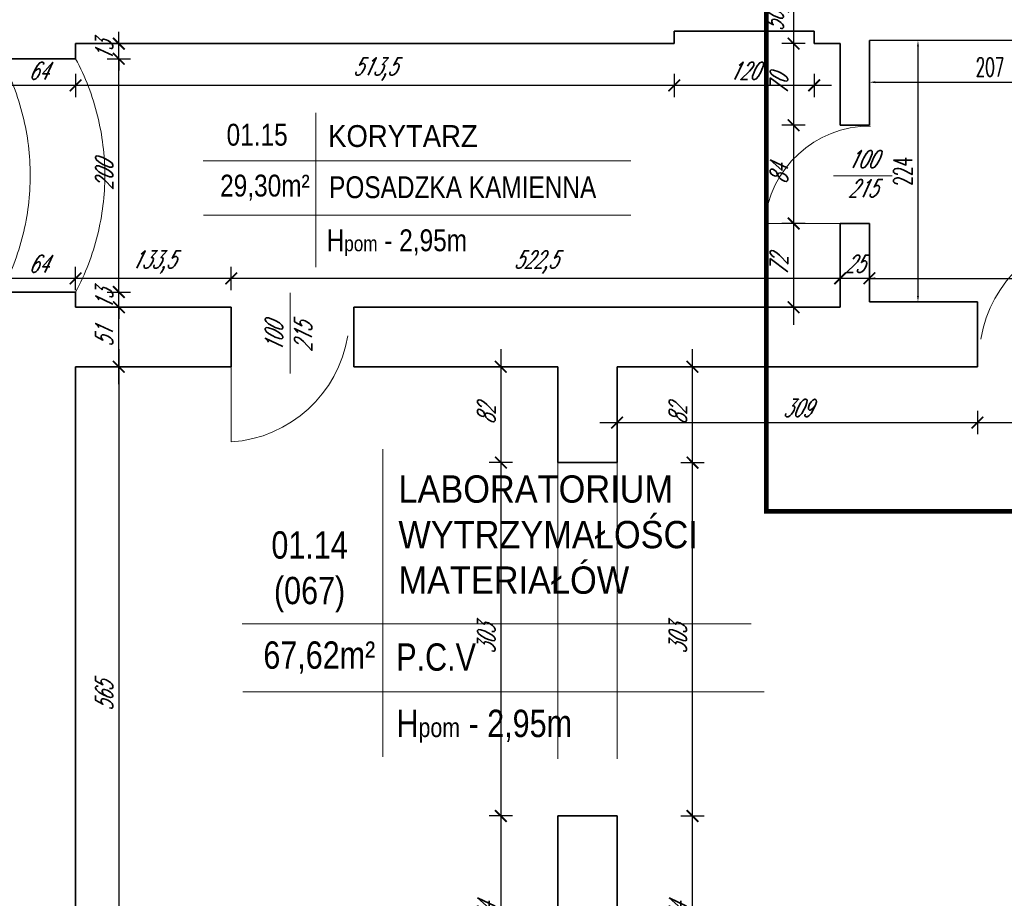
# Model space of a CAD drawing. Header units: millimetres. Extents: x 402 to 79005, y -7782 to 89952.
# Tile 227 of 256: x 25150 to 25995, y 35953 to 36707. Entities that reach past the tile are written whole.
import ezdxf

# ---------------------------------------------------------------- set-up
doc = ezdxf.new("R2010")
doc.units = ezdxf.units.MM
doc.header["$LTSCALE"] = 10
doc.linetypes.add('DASHED', pattern=[19.05, 12.7, -6.35])
doc.layers.get('0').update_dxf_attribs({"lineweight": 0})
doc.layers.get('Defpoints').update_dxf_attribs({"color": 253})
for name, color, linetype, lineweight in [('01 parter - ściany', 253, 'Continuous', 35), ('03_drzwi', 253, 'Continuous', 15), ('04-2_nad', 253, 'DASHED', 5), ('05-01_wymiary', 253, 'Continuous', 5), ('05-03_opis', 253, 'Continuous', 5), ('0_A_GRANICA OPRACOWANIA', 1, 'Continuous', 0), ('0_A_WYMIAROWANIE', 1, 'Continuous', 5), ('0_A_ŚCIANY ', 253, 'Continuous', 30)]:
    doc.layers.add(name, color=color, linetype=linetype, lineweight=lineweight)
doc.styles.add('ariel', font='ARIAL.TTF', dxfattribs={"width": 0.8})
doc.styles.add('ariel_wym', font='simplex.shx', dxfattribs={"width": 0.65, "oblique": 25})
doc.styles.add('SIMPLEXD', font='simplex.shx', dxfattribs={"width": 0.6})
doc.dimstyles.new('1-100', dxfattribs={"dimtxt": 16, "dimasz": 5, "dimexe": 0, "dimexo": 0, "dimgap": 5, "dimtad": 1, "dimdec": 1, "dimtxsty": 'SIMPLEXD', "dimcen": 5, "dimclrt": 256, "dimadec": 0, "dimazin": 0, "dimtfac": 1, "dimtdec": 0, "dimtix": 1, "dimtmove": 1, "dimatfit": 3, "dimldrblk": 'LP', "dimfxl": 0, "dimarcsym": 0})
doc.dimstyles.new('ariel 50 wnętrze', dxfattribs={"dimtxt": 15, "dimasz": 10, "dimexe": 10, "dimexo": 0, "dimgap": 5, "dimtad": 1, "dimdec": 1, "dimrnd": 0.5, "dimtxsty": 'ariel_wym', "dimblk": 'ARCHTICK', "dimcen": 2.5, "dimdle": 15, "dimazin": 0, "dimtfac": 1, "dimtdec": 1, "dimtix": 1, "dimtmove": 0, "dimatfit": 3, "dimldrblk": 'DOT', "dimfxl": 0, "dimarcsym": 0})

# ---------------------------------------------------------------- blocks, each defined once
blk = doc.blocks.new('_ArchTick')
at = {"color": 0, "linetype": 'ByBlock', "const_width": 0.15}
blk.add_lwpolyline([(-0.5, -0.5), (0.5, 0.5)], dxfattribs=at)
blk = doc.blocks.new('*D253')
at = {"layer": '05-01_wymiary', "color": 0, "lineweight": -2}
for p, q in [((25854.15, 36474.79), (25854.15, 36494.79)), ((25879.15, 36474.79), (25879.15, 36494.79)), ((25854.15, 36484.79), (25844.15, 36484.79)), ((25879.15, 36484.79), (25854.15, 36484.79)), ((25879.15, 36484.79), (25889.15, 36484.79))]:
    blk.add_line(p, q, dxfattribs=at)
at = {"layer": 'Defpoints', "color": 0, "lineweight": 0}
for p in [(25854.15, 36484.79), (25879.15, 36464.62), (25854.15, 36460.05)]:
    blk.add_point(p, dxfattribs=at)
at = {"layer": '05-01_wymiary', "color": 0, "lineweight": -2, "xscale": 10, "yscale": 10, "zscale": 10}
blk.add_blockref('_ArchTick', (25854.15, 36484.79), dxfattribs=at)
at = {"layer": '05-01_wymiary', "color": 0, "lineweight": -2, "xscale": 10, "yscale": 10, "zscale": 10, "rotation": 180}
blk.add_blockref('_ArchTick', (25879.15, 36484.79), dxfattribs=at)
at = {"layer": '05-01_wymiary', "color": 0, "insert": (25866.65, 36497.29), "char_height": 15, "attachment_point": 5, "style": 'ariel_wym'}
blk.add_mtext('25', dxfattribs=at)
blk = doc.blocks.new('_Dot')
at = {"color": 0, "linetype": 'ByBlock', "lineweight": -2}
blk.add_line((-0.5, 0), (-1, 0), dxfattribs=at)
at = {"color": 0, "linetype": 'ByBlock', "const_width": 0.5}
blk.add_lwpolyline([(-0.25, 0, 1), (0.25, 0, 1)], format="xyb", close=True, dxfattribs=at)
blk = doc.blocks.new('*D254')
at = {"layer": '05-01_wymiary', "color": 0, "lineweight": -2}
for p, q in [((25331.83, 36474.79), (25331.83, 36494.79)), ((25854.15, 36474.79), (25854.15, 36494.79)), ((25869.15, 36484.79), (25316.83, 36484.79))]:
    blk.add_line(p, q, dxfattribs=at)
at = {"layer": 'Defpoints', "color": 0, "lineweight": 0}
for p in [(25331.83, 36484.79), (25331.83, 36460.05), (25854.15, 36460.05)]:
    blk.add_point(p, dxfattribs=at)
at = {"layer": '05-01_wymiary', "color": 0, "lineweight": -2, "xscale": 10, "yscale": 10, "zscale": 10, "rotation": 180}
blk.add_blockref('_ArchTick', (25331.83, 36484.79), dxfattribs=at)
at = {"layer": '05-01_wymiary', "color": 0, "lineweight": -2, "xscale": 10, "yscale": 10, "zscale": 10}
blk.add_blockref('_ArchTick', (25854.15, 36484.79), dxfattribs=at)
at = {"layer": '05-01_wymiary', "color": 0, "insert": (25592.99, 36498.72), "char_height": 15, "attachment_point": 5, "style": 'ariel_wym'}
blk.add_mtext('522,5', dxfattribs=at)
blk = doc.blocks.new('*D255')
at = {"layer": '05-01_wymiary', "color": 0, "lineweight": -2}
for p, q in [((25198.33, 36474.79), (25198.33, 36494.79)), ((25331.83, 36474.79), (25331.83, 36494.79)), ((25346.83, 36484.79), (25183.33, 36484.79))]:
    blk.add_line(p, q, dxfattribs=at)
at = {"layer": 'Defpoints', "color": 0}
for p in [(25198.33, 36484.79), (25198.33, 36460.05), (25331.83, 36460.05)]:
    blk.add_point(p, dxfattribs=at)
at = {"layer": '05-01_wymiary', "color": 0, "lineweight": -2, "xscale": 10, "yscale": 10, "zscale": 10, "rotation": 180}
blk.add_blockref('_ArchTick', (25198.33, 36484.79), dxfattribs=at)
at = {"layer": '05-01_wymiary', "color": 0, "lineweight": -2, "xscale": 10, "yscale": 10, "zscale": 10}
blk.add_blockref('_ArchTick', (25331.83, 36484.79), dxfattribs=at)
at = {"layer": '05-01_wymiary', "color": 0, "insert": (25265.08, 36498.72), "char_height": 15, "attachment_point": 5, "style": 'ariel_wym'}
blk.add_mtext('133,5', dxfattribs=at)
blk = doc.blocks.new('*D256')
at = {"layer": '05-01_wymiary', "color": 0, "lineweight": -2}
for p, q in [((25134.33, 36474.79), (25134.33, 36494.79)), ((25198.33, 36474.79), (25198.33, 36494.79)), ((25213.33, 36484.79), (25119.33, 36484.79))]:
    blk.add_line(p, q, dxfattribs=at)
at = {"layer": 'Defpoints', "color": 0}
for p in [(25134.33, 36484.79), (25134.33, 36473.05), (25198.33, 36460.05)]:
    blk.add_point(p, dxfattribs=at)
at = {"layer": '05-01_wymiary', "color": 0, "lineweight": -2, "xscale": 10, "yscale": 10, "zscale": 10, "rotation": 180}
blk.add_blockref('_ArchTick', (25134.33, 36484.79), dxfattribs=at)
at = {"layer": '05-01_wymiary', "color": 0, "lineweight": -2, "xscale": 10, "yscale": 10, "zscale": 10}
blk.add_blockref('_ArchTick', (25198.33, 36484.79), dxfattribs=at)
at = {"layer": '05-01_wymiary', "color": 0, "insert": (25166.33, 36497.29), "char_height": 15, "attachment_point": 5, "style": 'ariel_wym'}
blk.add_mtext('64', dxfattribs=at)
blk = doc.blocks.new('*D334')
at = {"layer": '05-01_wymiary', "color": 0, "lineweight": -2}
for p, q in [((25662.83, 36371.16), (25662.83, 36351.16)), ((25971.83, 36371.16), (25971.83, 36351.16)), ((25647.83, 36361.16), (25986.83, 36361.16))]:
    blk.add_line(p, q, dxfattribs=at)
at = {"layer": 'Defpoints', "color": 0, "lineweight": 0}
for p in [(25662.83, 36408.98), (25971.83, 36408.98), (25971.83, 36361.16)]:
    blk.add_point(p, dxfattribs=at)
at = {"layer": '05-01_wymiary', "color": 0, "lineweight": -2, "xscale": 10, "yscale": 10, "zscale": 10, "rotation": 180}
blk.add_blockref('_ArchTick', (25662.83, 36361.16), dxfattribs=at)
at = {"layer": '05-01_wymiary', "color": 0, "lineweight": -2, "xscale": 10, "yscale": 10, "zscale": 10}
blk.add_blockref('_ArchTick', (25971.83, 36361.16), dxfattribs=at)
at = {"layer": '05-01_wymiary', "color": 0, "insert": (25817.33, 36373.66), "char_height": 15, "attachment_point": 5, "style": 'ariel_wym'}
blk.add_mtext('309', dxfattribs=at)
blk = doc.blocks.new('*D335')
at = {"layer": '05-01_wymiary', "color": 0, "lineweight": -2}
for p, q in [((25971.83, 36371.16), (25971.83, 36351.16)), ((26074.83, 36371.16), (26074.83, 36351.16)), ((25956.83, 36361.16), (26089.83, 36361.16))]:
    blk.add_line(p, q, dxfattribs=at)
at = {"layer": 'Defpoints', "color": 0}
for p in [(25971.83, 36408.98), (26074.83, 36408.98), (26074.83, 36361.16)]:
    blk.add_point(p, dxfattribs=at)
at = {"layer": '05-01_wymiary', "color": 0, "lineweight": -2, "xscale": 10, "yscale": 10, "zscale": 10, "rotation": 180}
blk.add_blockref('_ArchTick', (25971.83, 36361.16), dxfattribs=at)
at = {"layer": '05-01_wymiary', "color": 0, "lineweight": -2, "xscale": 10, "yscale": 10, "zscale": 10}
blk.add_blockref('_ArchTick', (26074.83, 36361.16), dxfattribs=at)
at = {"layer": '05-01_wymiary', "color": 0, "insert": (26023.33, 36373.66), "char_height": 15, "attachment_point": 5, "style": 'ariel_wym'}
blk.add_mtext('103', dxfattribs=at)
blk = doc.blocks.new('*D344')
at = {"layer": '05-01_wymiary', "color": 0, "lineweight": -2}
for p, q in [((25235.36, 36423.98), (25235.36, 35829.05)), ((25225.36, 36408.98), (25245.36, 36408.98)), ((25225.36, 35844.05), (25245.36, 35844.05))]:
    blk.add_line(p, q, dxfattribs=at)
at = {"layer": 'Defpoints', "color": 0}
for p in [(25198.33, 36408.98), (25198.33, 35844.05), (25235.36, 35844.05)]:
    blk.add_point(p, dxfattribs=at)
at = {"layer": '05-01_wymiary', "color": 0, "lineweight": -2, "xscale": 10, "yscale": 10, "zscale": 10}
for p, rotation in [((25235.36, 36408.98), 90), ((25235.36, 35844.05), 270)]:
    blk.add_blockref('_ArchTick', p, dxfattribs=dict(at, rotation=rotation))
at = {"layer": '05-01_wymiary', "color": 0, "insert": (25222.86, 36126.52), "char_height": 15, "attachment_point": 5, "rotation": 90, "style": 'ariel_wym'}
blk.add_mtext('565', dxfattribs=at)
blk = doc.blocks.new('*D349')
at = {"layer": '05-01_wymiary', "color": 0, "lineweight": -2}
for p, q in [((25727.41, 35835.05), (25727.41, 36038.86)), ((25717.41, 36023.86), (25737.41, 36023.86)), ((25717.41, 35850.05), (25737.41, 35850.05))]:
    blk.add_line(p, q, dxfattribs=at)
at = {"layer": 'Defpoints', "color": 0}
for p in [(25662.83, 36023.86), (25727.41, 36023.86), (25662.83, 35850.05)]:
    blk.add_point(p, dxfattribs=at)
at = {"layer": '05-01_wymiary', "color": 0, "lineweight": -2, "xscale": 10, "yscale": 10, "zscale": 10}
for p, rotation in [((25727.41, 36023.86), 90), ((25727.41, 35850.05), 270)]:
    blk.add_blockref('_ArchTick', p, dxfattribs=dict(at, rotation=rotation))
at = {"layer": '05-01_wymiary', "color": 0, "insert": (25714.91, 35936.95), "char_height": 15, "attachment_point": 5, "rotation": 90, "style": 'ariel_wym'}
blk.add_mtext('174', dxfattribs=at)
blk = doc.blocks.new('*D350')
at = {"layer": '05-01_wymiary', "color": 0, "lineweight": -2}
for p, q in [((25727.41, 36008.86), (25727.41, 36341.86)), ((25717.41, 36326.86), (25737.41, 36326.86)), ((25717.41, 36023.86), (25737.41, 36023.86))]:
    blk.add_line(p, q, dxfattribs=at)
at = {"layer": 'Defpoints', "color": 0}
for p in [(25662.83, 36326.86), (25727.41, 36326.86), (25662.83, 36023.86)]:
    blk.add_point(p, dxfattribs=at)
at = {"layer": '05-01_wymiary', "color": 0, "lineweight": -2, "xscale": 10, "yscale": 10, "zscale": 10}
for p, rotation in [((25727.41, 36326.86), 90), ((25727.41, 36023.86), 270)]:
    blk.add_blockref('_ArchTick', p, dxfattribs=dict(at, rotation=rotation))
at = {"layer": '05-01_wymiary', "color": 0, "insert": (25714.91, 36175.36), "char_height": 15, "attachment_point": 5, "rotation": 90, "style": 'ariel_wym'}
blk.add_mtext('303', dxfattribs=at)
blk = doc.blocks.new('*D351')
at = {"layer": '05-01_wymiary', "color": 0, "lineweight": -2}
for p, q in [((25727.41, 36311.86), (25727.41, 36423.98)), ((25717.41, 36408.98), (25737.41, 36408.98)), ((25717.41, 36326.86), (25737.41, 36326.86))]:
    blk.add_line(p, q, dxfattribs=at)
at = {"layer": 'Defpoints', "color": 0}
for p in [(25662.83, 36408.98), (25727.41, 36408.98), (25662.83, 36326.86)]:
    blk.add_point(p, dxfattribs=at)
at = {"layer": '05-01_wymiary', "color": 0, "lineweight": -2, "xscale": 10, "yscale": 10, "zscale": 10}
for p, rotation in [((25727.41, 36408.98), 90), ((25727.41, 36326.86), 270)]:
    blk.add_blockref('_ArchTick', p, dxfattribs=dict(at, rotation=rotation))
at = {"layer": '05-01_wymiary', "color": 0, "insert": (25714.91, 36367.92), "char_height": 15, "attachment_point": 5, "rotation": 90, "style": 'ariel_wym'}
blk.add_mtext('82', dxfattribs=at)
blk = doc.blocks.new('*D352')
at = {"layer": '05-01_wymiary', "color": 0, "lineweight": -2}
for p, q in [((25814.14, 36751.42), (25814.14, 36671.05)), ((25824.14, 36736.42), (25804.14, 36736.42)), ((25824.14, 36686.05), (25804.14, 36686.05))]:
    blk.add_line(p, q, dxfattribs=at)
at = {"layer": 'Defpoints', "color": 0, "lineweight": 0}
for p in [(25941.68, 36736.42), (25814.14, 36686.05), (25854.15, 36686.05)]:
    blk.add_point(p, dxfattribs=at)
at = {"layer": '05-01_wymiary', "color": 0, "lineweight": -2, "xscale": 10, "yscale": 10, "zscale": 10}
for p, rotation in [((25814.14, 36736.42), 90), ((25814.14, 36686.05), 270)]:
    blk.add_blockref('_ArchTick', p, dxfattribs=dict(at, rotation=rotation))
at = {"layer": '05-01_wymiary', "color": 0, "insert": (25800.21, 36711.23), "char_height": 15, "attachment_point": 5, "rotation": 90, "style": 'ariel_wym'}
blk.add_mtext('50,5', dxfattribs=at)
blk = doc.blocks.new('*D353')
at = {"layer": '05-01_wymiary', "color": 0, "lineweight": -2}
for p, q in [((25814.14, 36701.05), (25814.14, 36601.05)), ((25824.14, 36686.05), (25804.14, 36686.05)), ((25824.14, 36616.05), (25804.14, 36616.05))]:
    blk.add_line(p, q, dxfattribs=at)
at = {"layer": 'Defpoints', "color": 0, "lineweight": 0}
for p in [(25854.15, 36686.05), (25814.14, 36616.05), (25854.15, 36616.05)]:
    blk.add_point(p, dxfattribs=at)
at = {"layer": '05-01_wymiary', "color": 0, "lineweight": -2, "xscale": 10, "yscale": 10, "zscale": 10}
for p, rotation in [((25814.14, 36686.05), 90), ((25814.14, 36616.05), 270)]:
    blk.add_blockref('_ArchTick', p, dxfattribs=dict(at, rotation=rotation))
at = {"layer": '05-01_wymiary', "color": 0, "insert": (25801.64, 36651.05), "char_height": 15, "attachment_point": 5, "rotation": 90, "style": 'ariel_wym'}
blk.add_mtext('70', dxfattribs=at)
blk = doc.blocks.new('*D354')
at = {"layer": '05-01_wymiary', "color": 0, "lineweight": -2}
for p, q in [((25814.14, 36631.05), (25814.14, 36516.85)), ((25824.14, 36616.05), (25804.14, 36616.05)), ((25824.14, 36531.85), (25804.14, 36531.85))]:
    blk.add_line(p, q, dxfattribs=at)
at = {"layer": 'Defpoints', "color": 0, "lineweight": 0}
for p in [(25854.15, 36616.05), (25814.14, 36531.85), (25854.15, 36531.85)]:
    blk.add_point(p, dxfattribs=at)
at = {"layer": '05-01_wymiary', "color": 0, "lineweight": -2, "xscale": 10, "yscale": 10, "zscale": 10}
for p, rotation in [((25814.14, 36616.05), 90), ((25814.14, 36531.85), 270)]:
    blk.add_blockref('_ArchTick', p, dxfattribs=dict(at, rotation=rotation))
at = {"layer": '05-01_wymiary', "color": 0, "insert": (25801.64, 36573.95), "char_height": 15, "attachment_point": 5, "rotation": 90, "style": 'ariel_wym'}
blk.add_mtext('84', dxfattribs=at)
blk = doc.blocks.new('*D355')
at = {"layer": '05-01_wymiary', "color": 0, "lineweight": -2}
for p, q in [((25814.14, 36546.85), (25814.14, 36445.05)), ((25824.14, 36531.85), (25804.14, 36531.85)), ((25824.14, 36460.05), (25804.14, 36460.05))]:
    blk.add_line(p, q, dxfattribs=at)
at = {"layer": 'Defpoints', "color": 0, "lineweight": 0}
for p in [(25854.15, 36531.85), (25814.14, 36460.05), (25854.15, 36460.05)]:
    blk.add_point(p, dxfattribs=at)
at = {"layer": '05-01_wymiary', "color": 0, "lineweight": -2, "xscale": 10, "yscale": 10, "zscale": 10}
for p, rotation in [((25814.14, 36531.85), 90), ((25814.14, 36460.05), 270)]:
    blk.add_blockref('_ArchTick', p, dxfattribs=dict(at, rotation=rotation))
at = {"layer": '05-01_wymiary', "color": 0, "insert": (25801.64, 36495.95), "char_height": 15, "attachment_point": 5, "rotation": 90, "style": 'ariel_wym'}
blk.add_mtext('72', dxfattribs=at)
blk = doc.blocks.new('*D356')
at = {"layer": '05-01_wymiary', "color": 0, "lineweight": -2}
for p, q in [((25235.36, 36393.98), (25235.36, 36475.05)), ((25225.36, 36460.05), (25245.36, 36460.05)), ((25225.36, 36408.98), (25245.36, 36408.98))]:
    blk.add_line(p, q, dxfattribs=at)
at = {"layer": 'Defpoints', "color": 0}
for p in [(25198.33, 36460.05), (25235.36, 36460.05), (25198.33, 36408.98)]:
    blk.add_point(p, dxfattribs=at)
at = {"layer": '05-01_wymiary', "color": 0, "lineweight": -2, "xscale": 10, "yscale": 10, "zscale": 10}
for p, rotation in [((25235.36, 36460.05), 90), ((25235.36, 36408.98), 270)]:
    blk.add_blockref('_ArchTick', p, dxfattribs=dict(at, rotation=rotation))
at = {"layer": '05-01_wymiary', "color": 0, "insert": (25222.86, 36434.51), "char_height": 15, "attachment_point": 5, "rotation": 90, "style": 'ariel_wym'}
blk.add_mtext('51', dxfattribs=at)
blk = doc.blocks.new('*D357')
at = {"layer": '05-01_wymiary', "color": 0, "lineweight": -2}
for p, q in [((25235.36, 36473.05), (25235.36, 36483.05)), ((25225.36, 36473.05), (25245.36, 36473.05)), ((25235.36, 36460.05), (25235.36, 36473.05)), ((25225.36, 36460.05), (25245.36, 36460.05)), ((25235.36, 36460.05), (25235.36, 36450.05))]:
    blk.add_line(p, q, dxfattribs=at)
at = {"layer": 'Defpoints', "color": 0}
for p in [(25198.33, 36473.05), (25235.36, 36473.05), (25198.33, 36460.05)]:
    blk.add_point(p, dxfattribs=at)
at = {"layer": '05-01_wymiary', "color": 0, "lineweight": -2, "xscale": 10, "yscale": 10, "zscale": 10}
for p, rotation in [((25235.36, 36473.05), 270), ((25235.36, 36460.05), 90)]:
    blk.add_blockref('_ArchTick', p, dxfattribs=dict(at, rotation=rotation))
at = {"layer": '05-01_wymiary', "color": 0, "insert": (25222.86, 36466.55), "char_height": 15, "attachment_point": 5, "rotation": 90, "style": 'ariel_wym'}
blk.add_mtext('13', dxfattribs=at)
blk = doc.blocks.new('*D358')
at = {"layer": '05-01_wymiary', "color": 0, "lineweight": -2}
for p, q in [((25235.36, 36458.05), (25235.36, 36688.05)), ((25225.36, 36673.05), (25245.36, 36673.05)), ((25225.36, 36473.05), (25245.36, 36473.05))]:
    blk.add_line(p, q, dxfattribs=at)
at = {"layer": 'Defpoints', "color": 0}
for p in [(25198.33, 36673.05), (25235.36, 36673.05), (25198.33, 36473.05)]:
    blk.add_point(p, dxfattribs=at)
at = {"layer": '05-01_wymiary', "color": 0, "lineweight": -2, "xscale": 10, "yscale": 10, "zscale": 10}
for p, rotation in [((25235.36, 36673.05), 90), ((25235.36, 36473.05), 270)]:
    blk.add_blockref('_ArchTick', p, dxfattribs=dict(at, rotation=rotation))
at = {"layer": '05-01_wymiary', "color": 0, "insert": (25222.86, 36573.05), "char_height": 15, "attachment_point": 5, "rotation": 90, "style": 'ariel_wym'}
blk.add_mtext('200', dxfattribs=at)
blk = doc.blocks.new('*D359')
at = {"layer": '05-01_wymiary', "color": 0, "lineweight": -2}
for p, q in [((25235.36, 36686.05), (25235.36, 36696.05)), ((25225.36, 36686.05), (25245.36, 36686.05)), ((25235.36, 36673.05), (25235.36, 36686.05)), ((25225.36, 36673.05), (25245.36, 36673.05)), ((25235.36, 36673.05), (25235.36, 36663.05))]:
    blk.add_line(p, q, dxfattribs=at)
at = {"layer": 'Defpoints', "color": 0}
for p in [(25198.33, 36686.05), (25235.36, 36686.05), (25198.33, 36673.05)]:
    blk.add_point(p, dxfattribs=at)
at = {"layer": '05-01_wymiary', "color": 0, "lineweight": -2, "xscale": 10, "yscale": 10, "zscale": 10}
for p, rotation in [((25235.36, 36686.05), 270), ((25235.36, 36673.05), 90)]:
    blk.add_blockref('_ArchTick', p, dxfattribs=dict(at, rotation=rotation))
at = {"layer": '05-01_wymiary', "color": 0, "insert": (25222.86, 36679.55), "char_height": 15, "attachment_point": 5, "rotation": 90, "style": 'ariel_wym'}
blk.add_mtext('13', dxfattribs=at)
blk = doc.blocks.new('*D402')
at = {"layer": '05-01_wymiary', "color": 0, "lineweight": -2}
for p, q in [((25711.77, 36660.19), (25711.77, 36640.19)), ((25831.77, 36660.19), (25831.77, 36640.19)), ((25846.77, 36650.19), (25696.77, 36650.19))]:
    blk.add_line(p, q, dxfattribs=at)
at = {"layer": 'Defpoints', "color": 0}
for p in [(25711.77, 36686.05), (25831.77, 36686.05), (25711.77, 36650.19)]:
    blk.add_point(p, dxfattribs=at)
at = {"layer": '05-01_wymiary', "color": 0, "lineweight": -2, "xscale": 10, "yscale": 10, "zscale": 10, "rotation": 180}
blk.add_blockref('_ArchTick', (25711.77, 36650.19), dxfattribs=at)
at = {"layer": '05-01_wymiary', "color": 0, "lineweight": -2, "xscale": 10, "yscale": 10, "zscale": 10}
blk.add_blockref('_ArchTick', (25831.77, 36650.19), dxfattribs=at)
at = {"layer": '05-01_wymiary', "color": 0, "insert": (25771.77, 36662.69), "char_height": 15, "attachment_point": 5, "style": 'ariel_wym'}
blk.add_mtext('120', dxfattribs=at)
blk = doc.blocks.new('*D403')
at = {"layer": '05-01_wymiary', "color": 0, "lineweight": -2}
for p, q in [((25198.33, 36660.19), (25198.33, 36640.19)), ((25711.77, 36660.19), (25711.77, 36640.19)), ((25726.77, 36650.19), (25183.33, 36650.19))]:
    blk.add_line(p, q, dxfattribs=at)
at = {"layer": 'Defpoints', "color": 0}
for p in [(25711.77, 36686.05), (25198.33, 36673.05), (25198.33, 36650.19)]:
    blk.add_point(p, dxfattribs=at)
at = {"layer": '05-01_wymiary', "color": 0, "lineweight": -2, "xscale": 10, "yscale": 10, "zscale": 10, "rotation": 180}
blk.add_blockref('_ArchTick', (25198.33, 36650.19), dxfattribs=at)
at = {"layer": '05-01_wymiary', "color": 0, "lineweight": -2, "xscale": 10, "yscale": 10, "zscale": 10}
blk.add_blockref('_ArchTick', (25711.77, 36650.19), dxfattribs=at)
at = {"layer": '05-01_wymiary', "color": 0, "insert": (25455.05, 36664.11), "char_height": 15, "attachment_point": 5, "style": 'ariel_wym'}
blk.add_mtext('513,5', dxfattribs=at)
blk = doc.blocks.new('*D404')
at = {"layer": '05-01_wymiary', "color": 0, "lineweight": -2}
for p, q in [((25134.33, 36660.19), (25134.33, 36640.19)), ((25198.33, 36660.19), (25198.33, 36640.19)), ((25213.33, 36650.19), (25119.33, 36650.19))]:
    blk.add_line(p, q, dxfattribs=at)
at = {"layer": 'Defpoints', "color": 0}
for p in [(25134.33, 36673.05), (25198.33, 36673.05), (25134.33, 36650.19)]:
    blk.add_point(p, dxfattribs=at)
at = {"layer": '05-01_wymiary', "color": 0, "lineweight": -2, "xscale": 10, "yscale": 10, "zscale": 10, "rotation": 180}
blk.add_blockref('_ArchTick', (25134.33, 36650.19), dxfattribs=at)
at = {"layer": '05-01_wymiary', "color": 0, "lineweight": -2, "xscale": 10, "yscale": 10, "zscale": 10}
blk.add_blockref('_ArchTick', (25198.33, 36650.19), dxfattribs=at)
at = {"layer": '05-01_wymiary', "color": 0, "insert": (25166.33, 36662.69), "char_height": 15, "attachment_point": 5, "style": 'ariel_wym'}
blk.add_mtext('64', dxfattribs=at)
blk = doc.blocks.new('*D442')
at = {"layer": '05-01_wymiary', "color": 0, "lineweight": -2}
for p, q in [((25563.05, 36423.98), (25563.05, 36311.86)), ((25573.05, 36408.98), (25553.05, 36408.98)), ((25573.05, 36326.86), (25553.05, 36326.86))]:
    blk.add_line(p, q, dxfattribs=at)
at = {"layer": 'Defpoints', "color": 0}
for p in [(25611.83, 36408.98), (25563.05, 36326.86), (25611.83, 36326.86)]:
    blk.add_point(p, dxfattribs=at)
at = {"layer": '05-01_wymiary', "color": 0, "lineweight": -2, "xscale": 10, "yscale": 10, "zscale": 10}
for p, rotation in [((25563.05, 36408.98), 90), ((25563.05, 36326.86), 270)]:
    blk.add_blockref('_ArchTick', p, dxfattribs=dict(at, rotation=rotation))
at = {"layer": '05-01_wymiary', "color": 0, "insert": (25550.55, 36367.92), "char_height": 15, "attachment_point": 5, "rotation": 90, "style": 'ariel_wym'}
blk.add_mtext('82', dxfattribs=at)
blk = doc.blocks.new('*D443')
at = {"layer": '05-01_wymiary', "color": 0, "lineweight": -2}
for p, q in [((25563.05, 36341.86), (25563.05, 36008.86)), ((25573.05, 36326.86), (25553.05, 36326.86)), ((25573.05, 36023.86), (25553.05, 36023.86))]:
    blk.add_line(p, q, dxfattribs=at)
at = {"layer": 'Defpoints', "color": 0}
for p in [(25611.83, 36326.86), (25563.05, 36023.86), (25611.83, 36023.86)]:
    blk.add_point(p, dxfattribs=at)
at = {"layer": '05-01_wymiary', "color": 0, "lineweight": -2, "xscale": 10, "yscale": 10, "zscale": 10}
for p, rotation in [((25563.05, 36326.86), 90), ((25563.05, 36023.86), 270)]:
    blk.add_blockref('_ArchTick', p, dxfattribs=dict(at, rotation=rotation))
at = {"layer": '05-01_wymiary', "color": 0, "insert": (25550.55, 36175.36), "char_height": 15, "attachment_point": 5, "rotation": 90, "style": 'ariel_wym'}
blk.add_mtext('303', dxfattribs=at)
blk = doc.blocks.new('*D444')
at = {"layer": '05-01_wymiary', "color": 0, "lineweight": -2}
for p, q in [((25563.05, 36038.86), (25563.05, 35835.05)), ((25573.05, 36023.86), (25553.05, 36023.86)), ((25573.05, 35850.05), (25553.05, 35850.05))]:
    blk.add_line(p, q, dxfattribs=at)
at = {"layer": 'Defpoints', "color": 0}
for p in [(25611.83, 36023.86), (25563.05, 35850.05), (25611.83, 35850.05)]:
    blk.add_point(p, dxfattribs=at)
at = {"layer": '05-01_wymiary', "color": 0, "lineweight": -2, "xscale": 10, "yscale": 10, "zscale": 10}
for p, rotation in [((25563.05, 36023.86), 90), ((25563.05, 35850.05), 270)]:
    blk.add_blockref('_ArchTick', p, dxfattribs=dict(at, rotation=rotation))
at = {"layer": '05-01_wymiary', "color": 0, "insert": (25550.55, 35936.95), "char_height": 15, "attachment_point": 5, "rotation": 90, "style": 'ariel_wym'}
blk.add_mtext('174', dxfattribs=at)
blk = doc.blocks.new('*D3738')
at = {"layer": '0_A_WYMIAROWANIE', "color": 0, "lineweight": -2}
for p, q in [((25879.15, 36479.79), (25879.15, 36484.79)), ((25884.15, 36484.79), (26930.85, 36484.79)), ((26935.85, 36479.79), (26935.85, 36484.79))]:
    blk.add_line(p, q, dxfattribs=at)
at = {"layer": '0_A_WYMIAROWANIE', "color": 0, "lineweight": 9}
for points in [[(25884.15, 36485.63), (25884.15, 36483.96), (25879.15, 36484.79)], [(26930.85, 36483.96), (26930.85, 36485.63), (26935.85, 36484.79)]]:
    blk.add_solid(points, dxfattribs=at)
at = {"layer": 'Defpoints', "color": 0, "lineweight": 9}
for p in [(26935.85, 36484.79), (25879.15, 36464.62), (26935.85, 36460.67)]:
    blk.add_point(p, dxfattribs=at)
at = {"layer": '0_A_WYMIAROWANIE', "insert": (26378.22, 36509.06), "char_height": 16, "attachment_point": 5, "style": 'SIMPLEXD'}
blk.add_mtext('{1056}', dxfattribs=at)
blk = doc.blocks.new('LP')
for p, q in [((0, 0), (-1, 0)), ((0, 1), (0, 0)), ((0, -1), (0, 0)), ((0, 0), (1, 0))]:
    blk.add_line(p, q)
at = {"const_width": 0.2}
blk.add_lwpolyline([(0.71, 0.71), (-0.71, -0.71)], dxfattribs=at)
blk = doc.blocks.new('*D3739')
at = {"layer": '0_A_WYMIAROWANIE', "color": 0, "lineweight": -2}
for p, q in [((25879.15, 36657.96), (25879.15, 36652.96)), ((26086.15, 36657.96), (26086.15, 36652.96)), ((25884.15, 36652.96), (26081.15, 36652.96))]:
    blk.add_line(p, q, dxfattribs=at)
at = {"layer": '0_A_WYMIAROWANIE', "color": 0, "lineweight": 9}
for points in [[(25884.15, 36653.79), (25884.15, 36652.12), (25879.15, 36652.96)], [(26081.15, 36652.12), (26081.15, 36653.79), (26086.15, 36652.96)]]:
    blk.add_solid(points, dxfattribs=at)
at = {"layer": 'Defpoints', "color": 0, "lineweight": 9}
for p in [(26086.15, 36728.62), (25879.15, 36688.62), (26086.15, 36652.96)]:
    blk.add_point(p, dxfattribs=at)
at = {"layer": '0_A_WYMIAROWANIE', "insert": (25982.65, 36665.96), "char_height": 16, "attachment_point": 5, "style": 'SIMPLEXD'}
blk.add_mtext('207', dxfattribs=at)
blk = doc.blocks.new('*D3742')
at = {"layer": '0_A_WYMIAROWANIE', "color": 0, "lineweight": -2}
for p, q in [((25925.85, 36688.62), (25920.85, 36688.62)), ((25920.85, 36683.62), (25920.85, 36469.62)), ((25925.85, 36464.62), (25920.85, 36464.62))]:
    blk.add_line(p, q, dxfattribs=at)
at = {"layer": '0_A_WYMIAROWANIE', "color": 0, "lineweight": 9}
for points in [[(25921.68, 36683.62), (25920.01, 36683.62), (25920.85, 36688.62)], [(25920.01, 36469.62), (25921.68, 36469.62), (25920.85, 36464.62)]]:
    blk.add_solid(points, dxfattribs=at)
at = {"layer": 'Defpoints', "color": 0, "lineweight": 9}
for p in [(25942.23, 36688.62), (25920.85, 36464.62), (25946.99, 36464.62)]:
    blk.add_point(p, dxfattribs=at)
at = {"layer": '0_A_WYMIAROWANIE', "insert": (25907.85, 36576.62), "char_height": 16, "attachment_point": 5, "rotation": 90, "style": 'SIMPLEXD'}
blk.add_mtext('224', dxfattribs=at)

msp = doc.modelspace()

# ---------------------------------------------------------------- linework, layer by layer
at = {"layer": '01 parter - ściany'}
for p, q in [((25711.767, 36696.818), (25831.767, 36696.818)), ((25711.767, 36696.818), (25711.767, 36686.047)), ((25831.767, 36696.818), (25831.767, 36686.047)), ((25879.153, 36616.047), (25879.153, 36688.619)), ((25711.767, 36686.047), (25198.332, 36686.047)), ((25198.332, 36686.047), (25198.332, 36673.047)), ((25854.153, 36686.047), (25831.767, 36686.047)), ((25854.153, 36686.047), (25854.153, 36616.047)), ((25198.332, 36673.047), (25134.332, 36673.047)), ((25879.153, 36616.047), (25854.153, 36616.047)), ((25854.153, 36531.847), (25854.153, 36460.047)), ((25879.153, 36531.847), (25854.153, 36531.847)), ((25879.153, 36464.619), (25879.153, 36531.847)), ((25134.332, 36473.047), (25198.332, 36473.047)), ((25198.332, 36473.047), (25198.332, 36460.047)), ((25971.835, 36464.619), (25879.153, 36464.619)), ((25971.835, 36408.98), (25971.835, 36464.619)), ((25331.835, 36460.047), (25198.332, 36460.047)), ((25331.835, 36460.047), (25331.835, 36408.98)), ((25854.153, 36460.047), (25436.835, 36460.047)), ((25436.835, 36460.047), (25436.835, 36408.98)), ((25331.835, 36408.98), (25198.332, 36408.98)), ((25198.332, 36408.98), (25198.332, 35844.053)), ((25611.835, 36408.98), (25436.835, 36408.98)), ((25611.835, 36408.98), (25611.835, 36326.858)), ((25971.835, 36408.98), (25662.835, 36408.98)), ((25662.835, 36408.98), (25662.835, 36326.858)), ((25662.835, 36326.858), (25611.835, 36326.858)), ((25662.835, 36023.858), (25611.835, 36023.858)), ((25611.835, 36023.858), (25611.835, 35850.047)), ((25662.835, 36023.858), (25662.835, 35850.047))]:
    msp.add_line(p, q, dxfattribs=at)
at = {"layer": '03_drzwi'}
for p, q in [((25898.793, 36572.649), (25848.285, 36572.669)), ((25789.153, 36531.847), (25879.153, 36531.847)), ((25382.23, 36403.173), (25382.251, 36472.253)), ((25331.835, 36344.513), (25331.835, 36434.513))]:
    msp.add_line(p, q, dxfattribs=at)
for centre, radius, start, end in [((25879.856, 36524.346), 91.013, 89.89543, 175.273045), ((26082.238, 36415.249), 108.761, 93.902996, 170.719738), ((25324.432, 36453.022), 108.761, 273.902996, 350.719738)]:
    msp.add_arc(centre, radius, start, end, dxfattribs=at)
at = {"layer": '04-2_nad', "ltscale": 2}
for p, q in [((25611.835, 36326.858), (25611.835, 36023.858)), ((25662.835, 36326.858), (25662.835, 36023.858))]:
    msp.add_line(p, q, dxfattribs=at)
for centre in [(24946.832, 36573.047), (25010.832, 36573.047)]:
    msp.add_arc(centre, 212.5, 331.927513, 28.072487, dxfattribs=at)
at = {"layer": '05-03_opis'}
for p, q in [((25404.24, 36626.566), (25404.24, 36494.411)), ((25307.686, 36585.688), (25674.668, 36585.688)), ((25308.139, 36539.002), (25674.471, 36539.002)), ((25461.793, 36338.199), (25461.793, 36074.47)), ((25341.101, 36188.566), (25777.883, 36188.566)), ((25341.667, 36130.209), (25789.048, 36130.209))]:
    msp.add_line(p, q, dxfattribs=at)
at = {"layer": '0_A_GRANICA OPRACOWANIA', "color": 1, "linetype": 'DASHED', "const_width": 4}
msp.add_lwpolyline([(25790.687, 37678.946), (26803.781, 37678.946), (26803.781, 36285.024), (25790.687, 36285.024)], close=True, dxfattribs=at)
at = {"layer": '0_A_ŚCIANY ', "lineweight": 30}
msp.add_line((26086.153, 36688.619), (25879.153, 36688.619), dxfattribs=at)

# ---------------------------------------------------------------- texts
at = {"layer": '03_drzwi', "char_height": 15, "width": 160.59049, "style": 'ariel_wym'}
for insert, attachment_point, rotation in [((25860.796, 36554.472), 7, 0.008499), ((25360.972, 36421.781), 1, 89.991501)]:
    msp.add_mtext('100\\P215', dxfattribs=dict(at, insert=insert, attachment_point=attachment_point, rotation=rotation))
at = {"layer": '05-03_opis', "style": 'ariel'}
for s, insert, char_height, width, attachment_point in [('{\\fArial|b0|i0|c238|p34;01.15}', (25354.002, 36607.801), 18.73872, 87.1301, 5), ('\\W0.9;{\\fArial|b0|i0|c238|p34;KORYTARZ }', (25414.942, 36606.679), 18.73872, 375.0449, 4), ('POSADZKA KAMIENNA', (25415.711, 36562.785), 18.73872, 258.2312, 4), ('{\\fArial|b0|i0|c238|p34;29,30m²}', (25360.675, 36562.565), 18.73872, 87.1301, 5), ('{\\fArial|b0|i0|c238|p34; H\\H0.7x;pom\\H1.429x; - 2,95m}', (25407.813, 36515.439), 18.73872, 258.2312, 4), ('\\W0.9;{\\fArial|b0|i0|c238|p34;LABORATORIUM WYTRZYMAŁOŚCI \\PMATERIAŁÓW}', (25475.171, 36264.95), 23.4234, 356.6375, 4), ('{\\fArial|b0|i0|c238|p34;01.14\\P(067)}', (25398.996, 36233.153), 23.4234, 108.9126, 5), ('{\\fArial|b0|i0|c238|p34;67,62m²}', (25407.337, 36159.663), 23.4234, 108.9126, 5), ('P.C.V', (25473.349, 36159.938), 23.4234, 322.789, 4), ('{\\fArial|b0|i0|c238|p34; H\\H0.7x;pom\\H1.429x; - 2,95m}', (25466.259, 36100.755), 23.4234, 322.789, 4)]:
    msp.add_mtext(s, dxfattribs=dict(at, insert=insert, char_height=char_height, width=width, attachment_point=attachment_point))

# ---------------------------------------------------------------- dimensions: what is measured, and where the dimension line sits
at = {"layer": '05-01_wymiary'}
for base, p1, p2, picture, middle in [((25814.139, 36686.047), (25941.675, 36736.422), (25854.153, 36686.047), '*D352', (25800.21, 36711.234)), ((25814.139, 36616.047), (25854.153, 36686.047), (25854.153, 36616.047), '*D353', (25801.639, 36651.047)), ((25235.356, 36686.047), (25198.332, 36673.047), (25198.332, 36686.047), '*D359', (25222.856, 36679.547)), ((25235.356, 36673.047), (25198.332, 36473.047), (25198.332, 36673.047), '*D358', (25222.856, 36573.047)), ((25814.139, 36531.847), (25854.153, 36616.047), (25854.153, 36531.847), '*D354', (25801.639, 36573.947)), ((25814.139, 36460.047), (25854.153, 36531.847), (25854.153, 36460.047), '*D355', (25801.639, 36495.947)), ((25235.356, 36473.047), (25198.332, 36460.047), (25198.332, 36473.047), '*D357', (25222.856, 36466.547)), ((25235.356, 36460.047), (25198.332, 36408.98), (25198.332, 36460.047), '*D356', (25222.856, 36434.513)), ((25727.411, 36408.98), (25662.835, 36326.858), (25662.835, 36408.98), '*D351', (25714.911, 36367.919)), ((25563.055, 36023.858), (25611.835, 36326.858), (25611.835, 36023.858), '*D443', (25550.555, 36175.358)), ((25727.411, 36326.858), (25662.835, 36023.858), (25662.835, 36326.858), '*D350', (25714.911, 36175.358)), ((25563.055, 35850.047), (25611.835, 36023.858), (25611.835, 35850.047), '*D444', (25550.555, 35936.952)), ((25727.411, 36023.858), (25662.835, 35850.047), (25662.835, 36023.858), '*D349', (25714.911, 35936.952))]:
    dim = msp.add_linear_dim(base=base, p1=p1, p2=p2, angle=90, dimstyle='ariel 50 wnętrze', override={"dimtmove": 1}, dxfattribs=at)
    dim.commit()
    dim.dimension.update_dxf_attribs({"geometry": picture, "text_midpoint": middle})
for base, p1, p2, picture, middle in [((25198.332, 36650.186), (25711.767, 36686.047), (25198.332, 36673.047), '*D403', (25455.05, 36664.114)), ((25711.767, 36650.186), (25831.767, 36686.047), (25711.767, 36686.047), '*D402', (25771.767, 36662.686)), ((25134.332, 36650.186), (25198.332, 36673.047), (25134.332, 36673.047), '*D404', (25166.332, 36662.686)), ((25134.332, 36484.792), (25198.332, 36460.047), (25134.332, 36473.047), '*D256', (25166.332, 36497.292)), ((25198.332, 36484.792), (25331.835, 36460.047), (25198.332, 36460.047), '*D255', (25265.083, 36498.72)), ((25331.835, 36484.792), (25854.153, 36460.047), (25331.835, 36460.047), '*D254', (25592.994, 36498.72)), ((25854.153, 36484.792), (25879.153, 36464.619), (25854.153, 36460.047), '*D253', (25866.653, 36497.292)), ((26074.835, 36361.164), (25971.835, 36408.98), (26074.835, 36408.98), '*D335', (26023.335, 36373.664))]:
    dim = msp.add_linear_dim(base=base, p1=p1, p2=p2, dimstyle='ariel 50 wnętrze', override={"dimtmove": 1}, dxfattribs=at)
    dim.commit()
    dim.dimension.update_dxf_attribs({"geometry": picture, "text_midpoint": middle})
for base, p1, p2, picture, middle in [((25235.356, 35844.053), (25198.332, 36408.98), (25198.332, 35844.053), '*D344', (25222.856, 36126.516)), ((25563.055, 36326.858), (25611.835, 36408.98), (25611.835, 36326.858), '*D442', (25550.555, 36367.919))]:
    dim = msp.add_linear_dim(base=base, p1=p1, p2=p2, angle=90, dimstyle='ariel 50 wnętrze', dxfattribs=at)
    dim.commit()
    dim.dimension.update_dxf_attribs({"geometry": picture, "text_midpoint": middle})
dim = msp.add_linear_dim(base=(25971.835, 36361.164), p1=(25662.835, 36408.98), p2=(25971.835, 36408.98), dimstyle='ariel 50 wnętrze', dxfattribs=at)
dim.commit()
dim.dimension.update_dxf_attribs({"geometry": '*D334', "text_midpoint": (25817.335, 36373.664)})
at = {"layer": '0_A_WYMIAROWANIE'}
dim = msp.add_linear_dim(base=(26086.153, 36652.958), p1=(25879.153, 36688.619), p2=(26086.153, 36728.619), dimstyle='1-100', dxfattribs=at)
dim.commit()
dim.dimension.update_dxf_attribs({"geometry": '*D3739', "text_midpoint": (25982.653, 36665.958)})
dim = msp.add_linear_dim(base=(25920.846, 36464.619), p1=(25942.23, 36688.619), p2=(25946.987, 36464.619), angle=90, dimstyle='1-100', dxfattribs=at)
dim.commit()
dim.dimension.update_dxf_attribs({"geometry": '*D3742', "text_midpoint": (25907.846, 36576.619)})
at = {"layer": '0_A_WYMIAROWANIE', "color": 1}
dim = msp.add_linear_dim(base=(26935.853, 36484.792), p1=(25879.153, 36464.619), p2=(26935.853, 36460.672), text='{1056}', dimstyle='1-100', dxfattribs=at)
dim.commit()
dim.dimension.update_dxf_attribs({"geometry": '*D3738', "text_midpoint": (26378.217, 36496.056), "dimtype": 160})

doc.saveas('drawing.dxf')
